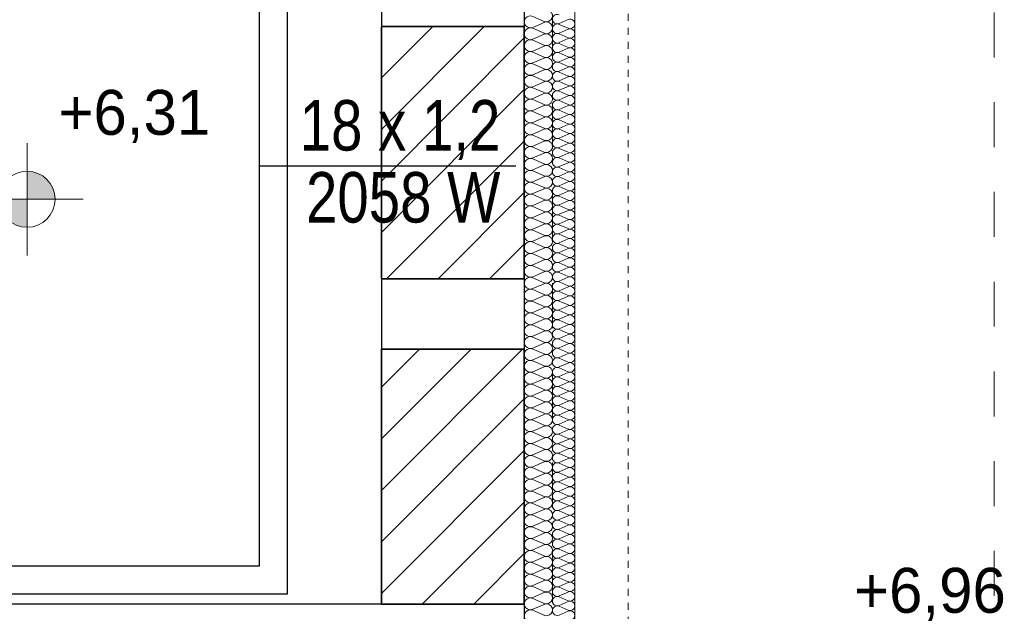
# Model space of a CAD drawing. Extents: x -440864 to -355682, y 13652 to 155872.
# Tile 162 of 179: x -416495 to -412983, y 101160 to 103269. Entities that reach past the tile are written whole.
import ezdxf
from ezdxf.lldxf.tags import DXFTag

# ---------------------------------------------------------------- set-up
doc = ezdxf.new("R2010")
doc.units = 0
doc.header["$MEASUREMENT"] = 0
doc.linetypes.add('Hidden Line', pattern=[50, 25, -25])
doc.linetypes.add('Przerywana', pattern=[320, 160, -160])
for name, color, linetype in [('#podkład', 252, 'Continuous'), ('Arch ocieplenie', 252, 'Continuous'), ('Arch zmurowania', 252, 'Continuous'), ('INWENT RZĘDNE', 252, 'Continuous'), ('IS_Opisy_działek_Therm', 7, 'SOLID'), ('IS_Powrót', 5, 'DASH'), ('IS_Zasilanie', 1, 'SOLID')]:
    doc.layers.add(name, color=color, linetype=linetype)
for name, color, linetype, lineweight in [('Arch ocieplenie_Nr_Pióra__44', 252, 'Continuous', 13), ('Arch wykończenie_Nr_Pióra__3', 252, 'Continuous', 18), ('Arch zmurowania_Nr_Pióra__21', 252, 'Continuous', 9), ('Arch zmurowania_Nr_Pióra__27', 252, 'Continuous', 35), ('INWENT DACH_Nr_Pióra__21', 252, 'Continuous', 9), ('INWENT OPISY_Nr_Pióra__21', 252, 'Continuous', 9), ('INWENT RZĘDNE_Nr_Pióra__21', 252, 'Continuous', 9), ('INWENT.ŚCIANY_Nr_Pióra__1', 252, 'Continuous', 25), ('INWENT.ŚCIANY_Nr_Pióra__2', 252, 'Continuous', 13), ('INWENT.ŚCIANY_Nr_Pióra__21', 252, 'Continuous', 9)]:
    doc.layers.add(name, color=color, linetype=linetype, lineweight=lineweight)
doc.styles.add('GENERATED_STYLE_2', font='txt')
doc.styles.get("Standard").update_dxf_attribs({"font": 'arial.ttf', "width": 0.8, "bigfont": 'BIGFONT.SHX'})
tags = doc.linetypes.add('DASH', pattern=[15, 10, -5]).pattern_tags.tags
tags[6:7] = [DXFTag(74, 4), DXFTag(75, 0), DXFTag(340, '0'), DXFTag(46, 0.0), DXFTag(50, 0.0), DXFTag(44, 0.0), DXFTag(45, 0.0)]
tags[4:5] = [DXFTag(74, 4), DXFTag(75, 0), DXFTag(340, '0'), DXFTag(46, 0.0), DXFTag(50, 0.0), DXFTag(44, 0.0), DXFTag(45, 0.0)]
tags = doc.linetypes.add('SOLID', pattern=[10, 10, 0]).pattern_tags.tags
tags[6:7] = [DXFTag(74, 4), DXFTag(75, 0), DXFTag(340, '0'), DXFTag(46, 0.0), DXFTag(50, 0.0), DXFTag(44, 0.0), DXFTag(45, 0.0)]
tags[4:5] = [DXFTag(74, 4), DXFTag(75, 0), DXFTag(340, '0'), DXFTag(46, 0.0), DXFTag(50, 0.0), DXFTag(44, 0.0), DXFTag(45, 0.0)]
pattern_1 = [(45, (0, 0), (-91.92388, 91.92388), [])]

# ---------------------------------------------------------------- blocks, each defined once
blk = doc.blocks.new('Izolacja cieplna 14_215', base_point=(-414694.9, 106877.6))
at = {"layer": 'Arch ocieplenie_Nr_Pióra__44', "linetype": 'Continuous'}
for p, q in [((-414665.1, 105118.4), (-414624.7, 105100.8)), ((-414624.7, 105097.3), (-414665.1, 105079.6)), ((-414665.1, 105076.1), (-414624.7, 105058.5)), ((-414624.7, 105054.9), (-414665.1, 105037.3)), ((-414665.1, 105033.7), (-414624.7, 105016.1)), ((-414624.7, 105012.6), (-414665.1, 104995)), ((-414665.1, 104991.4), (-414624.7, 104973.8)), ((-414624.7, 104970.2), (-414665.1, 104952.6)), ((-414665.1, 104949), (-414624.7, 104931.4)), ((-414624.7, 104927.9), (-414665.1, 104910.3)), ((-414665.1, 104906.7), (-414624.7, 104889.1)), ((-414624.7, 104885.5), (-414665.1, 104867.9)), ((-414665.1, 104864.4), (-414624.7, 104846.7)), ((-414624.7, 104843.2), (-414665.1, 104825.6)), ((-414665.1, 104822), (-414624.7, 104804.4)), ((-414624.7, 104800.8), (-414665.1, 104783.2)), ((-414665.1, 104779.7), (-414624.7, 104762)), ((-414624.7, 104758.5), (-414665.1, 104740.9)), ((-414665.1, 104737.3), (-414624.7, 104719.7)), ((-414624.7, 104716.1), (-414665.1, 104698.5)), ((-414665.1, 104695), (-414624.7, 104677.3)), ((-414624.7, 104673.8), (-414665.1, 104656.2)), ((-414665.1, 104652.6), (-414624.7, 104635)), ((-414624.7, 104631.4), (-414665.1, 104613.8)), ((-414665.1, 104610.3), (-414624.7, 104592.7)), ((-414624.7, 104589.1), (-414665.1, 104571.5)), ((-414665.1, 104567.9), (-414624.7, 104550.3)), ((-414624.7, 104546.8), (-414665.1, 104529.1)), ((-414665.1, 104525.6), (-414624.7, 104508)), ((-414624.7, 104504.4), (-414665.1, 104486.8)), ((-414665.1, 104483.2), (-414624.7, 104465.6)), ((-414624.7, 104462.1), (-414665.1, 104444.4)), ((-414665.1, 104440.9), (-414624.7, 104423.3)), ((-414624.7, 104419.7), (-414665.1, 104402.1)), ((-414665.1, 104398.5), (-414624.7, 104380.9)), ((-414624.7, 104377.4), (-414665.1, 104359.7)), ((-414665.1, 104356.2), (-414624.7, 104338.6)), ((-414624.7, 104335), (-414665.1, 104317.4)), ((-414665.1, 104313.8), (-414624.7, 104296.2)), ((-414624.7, 104292.7), (-414665.1, 104275.1)), ((-414665.1, 104271.5), (-414624.7, 104253.9)), ((-414624.7, 104250.3), (-414665.1, 104232.7)), ((-414665.1, 104229.1), (-414624.7, 104211.5)), ((-414624.7, 104208), (-414665.1, 104190.4)), ((-414665.1, 104186.8), (-414624.7, 104169.2)), ((-414624.7, 104165.6), (-414665.1, 104148)), ((-414665.1, 104144.5), (-414624.7, 104126.8)), ((-414624.7, 104123.3), (-414665.1, 104105.7)), ((-414665.1, 104102.1), (-414624.7, 104084.5)), ((-414624.7, 104080.9), (-414665.1, 104063.3)), ((-414665.1, 104059.8), (-414624.7, 104042.1)), ((-414624.7, 104038.6), (-414665.1, 104021)), ((-414665.1, 104017.4), (-414624.7, 103999.8)), ((-414624.7, 103996.2), (-414665.1, 103978.6)), ((-414665.1, 103975.1), (-414624.7, 103957.5)), ((-414624.7, 103953.9), (-414665.1, 103936.3)), ((-414665.1, 103932.7), (-414624.7, 103915.1)), ((-414624.7, 103911.5), (-414665.1, 103893.9)), ((-414665.1, 103890.4), (-414624.7, 103872.8)), ((-414624.7, 103869.2), (-414665.1, 103851.6)), ((-414665.1, 103848), (-414624.7, 103830.4)), ((-414624.7, 103826.9), (-414665.1, 103809.2)), ((-414665.1, 103805.7), (-414624.7, 103788.1)), ((-414624.7, 103784.5), (-414665.1, 103766.9)), ((-414665.1, 103763.3), (-414624.7, 103745.7)), ((-414624.7, 103742.2), (-414665.1, 103724.5)), ((-414665.1, 103721), (-414624.7, 103703.4)), ((-414624.7, 103699.8), (-414665.1, 103682.2)), ((-414665.1, 103678.6), (-414624.7, 103661)), ((-414624.7, 103657.5), (-414665.1, 103639.8)), ((-414665.1, 103636.3), (-414624.7, 103618.7)), ((-414624.7, 103615.1), (-414665.1, 103597.5)), ((-414665.1, 103593.9), (-414624.7, 103576.3)), ((-414624.7, 103572.8), (-414665.1, 103555.2)), ((-414665.1, 103551.6), (-414624.7, 103534)), ((-414624.7, 103530.4), (-414665.1, 103512.8)), ((-414665.1, 103509.3), (-414624.7, 103491.6)), ((-414624.7, 103488.1), (-414665.1, 103470.5)), ((-414665.1, 103466.9), (-414624.7, 103449.3)), ((-414624.7, 103445.7), (-414665.1, 103428.1)), ((-414665.1, 103424.6), (-414624.7, 103406.9)), ((-414624.7, 103403.4), (-414665.1, 103385.8)), ((-414665.1, 103382.2), (-414624.7, 103364.6)), ((-414624.7, 103361), (-414665.1, 103343.4)), ((-414665.1, 103339.9), (-414624.7, 103322.2)), ((-414624.7, 103318.7), (-414665.1, 103301.1)), ((-414665.1, 103297.5), (-414624.7, 103279.9)), ((-414624.7, 103276.3), (-414665.1, 103258.7)), ((-414665.1, 103255.2), (-414624.7, 103237.6)), ((-414624.7, 103234), (-414665.1, 103216.4)), ((-414665.1, 103212.8), (-414624.7, 103195.2)), ((-414624.7, 103191.6), (-414665.1, 103174)), ((-414665.1, 103170.5), (-414624.7, 103152.9)), ((-414624.7, 103149.3), (-414665.1, 103131.7)), ((-414665.1, 103128.1), (-414624.7, 103110.5)), ((-414624.7, 103107), (-414665.1, 103089.3)), ((-414665.1, 103085.8), (-414624.7, 103068.2)), ((-414624.7, 103064.6), (-414665.1, 103047)), ((-414665.1, 103043.4), (-414624.7, 103025.8)), ((-414624.7, 103022.3), (-414665.1, 103004.6)), ((-414665.1, 103001.1), (-414624.7, 102983.5))]:
    blk.add_line(p, q, dxfattribs=at)
for centre, start_param, end_param in [((-414616.2, 105120.2), 4.299595, 8.266775), ((-414673.7, 105099), 1.158004, 5.125183), ((-414673.7, 105056.7), 1.158004, 5.125183), ((-414616.2, 105077.9), 4.299595, 8.266775), ((-414673.7, 105014.3), 1.158004, 5.125183), ((-414616.2, 105035.5), 4.299595, 8.266775), ((-414616.2, 104993.2), 4.299595, 8.266775), ((-414673.7, 104972), 1.158004, 5.125183), ((-414616.2, 104950.8), 4.299595, 8.266775), ((-414673.7, 104929.7), 1.158004, 5.125183), ((-414673.7, 104887.3), 1.158004, 5.125183), ((-414616.2, 104908.5), 4.299595, 8.266775), ((-414673.7, 104845), 1.158004, 5.125183), ((-414616.2, 104866.1), 4.299595, 8.266775), ((-414616.2, 104823.8), 4.299595, 8.266775), ((-414673.7, 104802.6), 1.158004, 5.125183), ((-414616.2, 104781.4), 4.299595, 8.266775), ((-414673.7, 104760.3), 1.158004, 5.125183), ((-414616.2, 104739.1), 4.299595, 8.266775), ((-414673.7, 104717.9), 1.158004, 5.125183), ((-414673.7, 104675.6), 1.158004, 5.125183), ((-414616.2, 104696.7), 4.299595, 8.266775), ((-414673.7, 104633.2), 1.158004, 5.125183), ((-414616.2, 104654.4), 4.299595, 8.266775), ((-414616.2, 104612.1), 4.299595, 8.266775), ((-414673.7, 104590.9), 1.158004, 5.125183), ((-414616.2, 104569.7), 4.299595, 8.266775), ((-414673.7, 104548.5), 1.158004, 5.125183), ((-414616.2, 104527.4), 4.299595, 8.266775), ((-414673.7, 104506.2), 1.158004, 5.125183), ((-414673.7, 104463.8), 1.158004, 5.125183), ((-414616.2, 104485), 4.299595, 8.266775), ((-414673.7, 104421.5), 1.158004, 5.125183), ((-414616.2, 104442.7), 4.299595, 8.266775), ((-414616.2, 104400.3), 4.299595, 8.266775), ((-414673.7, 104379.1), 1.158004, 5.125183), ((-414616.2, 104358), 4.299595, 8.266775), ((-414673.7, 104336.8), 1.158004, 5.125183), ((-414616.2, 104315.6), 4.299595, 8.266775), ((-414673.7, 104294.4), 1.158004, 5.125183), ((-414673.7, 104252.1), 1.158004, 5.125183), ((-414616.2, 104273.3), 4.299595, 8.266775), ((-414673.7, 104209.8), 1.158004, 5.125183), ((-414616.2, 104230.9), 4.299595, 8.266775), ((-414616.2, 104188.6), 4.299595, 8.266775), ((-414673.7, 104167.4), 1.158004, 5.125183), ((-414616.2, 104146.2), 4.299595, 8.266775), ((-414673.7, 104125.1), 1.158004, 5.125183), ((-414616.2, 104103.9), 4.299595, 8.266775), ((-414673.7, 104082.7), 1.158004, 5.125183), ((-414673.7, 104040.4), 1.158004, 5.125183), ((-414616.2, 104061.5), 4.299595, 8.266775), ((-414673.7, 103998), 1.158004, 5.125183), ((-414616.2, 104019.2), 4.299595, 8.266775), ((-414616.2, 103976.8), 4.299595, 8.266775), ((-414673.7, 103955.7), 1.158004, 5.125183), ((-414616.2, 103934.5), 4.299595, 8.266775), ((-414673.7, 103913.3), 1.158004, 5.125183), ((-414616.2, 103892.2), 4.299595, 8.266775), ((-414673.7, 103871), 1.158004, 5.125183), ((-414673.7, 103828.6), 1.158004, 5.125183), ((-414616.2, 103849.8), 4.299595, 8.266775), ((-414673.7, 103786.3), 1.158004, 5.125183), ((-414616.2, 103807.5), 4.299595, 8.266775), ((-414616.2, 103765.1), 4.299595, 8.266775), ((-414673.7, 103743.9), 1.158004, 5.125183), ((-414616.2, 103722.8), 4.299595, 8.266775), ((-414673.7, 103701.6), 1.158004, 5.125183), ((-414616.2, 103680.4), 4.299595, 8.266775), ((-414673.7, 103659.2), 1.158004, 5.125183), ((-414673.7, 103616.9), 1.158004, 5.125183), ((-414616.2, 103638.1), 4.299595, 8.266775), ((-414673.7, 103574.6), 1.158004, 5.125183), ((-414616.2, 103595.7), 4.299595, 8.266775), ((-414616.2, 103553.4), 4.299595, 8.266775), ((-414673.7, 103532.2), 1.158004, 5.125183), ((-414616.2, 103511), 4.299595, 8.266775), ((-414673.7, 103489.9), 1.158004, 5.125183), ((-414673.7, 103447.5), 1.158004, 5.125183), ((-414616.2, 103468.7), 4.299595, 8.266775), ((-414673.7, 103405.2), 1.158004, 5.125183), ((-414616.2, 103426.3), 4.299595, 8.266775), ((-414616.2, 103384), 4.299595, 8.266775), ((-414673.7, 103362.8), 1.158004, 5.125183), ((-414616.2, 103341.6), 4.299595, 8.266775), ((-414673.7, 103320.5), 1.158004, 5.125183), ((-414616.2, 103299.3), 4.299595, 8.266775), ((-414673.7, 103278.1), 1.158004, 5.125183), ((-414673.7, 103235.8), 1.158004, 5.125183), ((-414616.2, 103256.9), 4.299595, 8.266775), ((-414673.7, 103193.4), 1.158004, 5.125183), ((-414616.2, 103214.6), 4.299595, 8.266775), ((-414616.2, 103172.3), 4.299595, 8.266775), ((-414673.7, 103151.1), 1.158004, 5.125183), ((-414616.2, 103129.9), 4.299595, 8.266775), ((-414673.7, 103108.7), 1.158004, 5.125183), ((-414616.2, 103087.6), 4.299595, 8.266775), ((-414673.7, 103066.4), 1.158004, 5.125183), ((-414673.7, 103024), 1.158004, 5.125183), ((-414616.2, 103045.2), 4.299595, 8.266775), ((-414673.7, 102981.7), 1.158004, 5.125183), ((-414616.2, 103002.9), 4.299595, 8.266775)]:
    blk.add_ellipse(centre, major_axis=(21.3, 0), ratio=0.995564, start_param=start_param, end_param=end_param, dxfattribs=at)
blk = doc.blocks.new('Izolacja cieplna 14_216', base_point=(-414594.9, 106877.6))
at = {"layer": 'Arch ocieplenie_Nr_Pióra__44', "linetype": 'Continuous'}
for p, q in [((-414538.8, 105107.3), (-414571.1, 105093.2)), ((-414571.1, 105090.3), (-414538.8, 105076.2)), ((-414538.8, 105073.3), (-414571.1, 105059.2)), ((-414571.1, 105056.3), (-414538.8, 105042.2)), ((-414538.8, 105039.3), (-414571.1, 105025.1)), ((-414571.1, 105022.3), (-414538.8, 105008.1)), ((-414538.8, 105005.3), (-414571.1, 104991.1)), ((-414571.1, 104988.3), (-414538.8, 104974.1)), ((-414538.8, 104971.3), (-414571.1, 104957.1)), ((-414571.1, 104954.3), (-414538.8, 104940.1)), ((-414538.8, 104937.2), (-414571.1, 104923.1)), ((-414571.1, 104920.2), (-414538.8, 104906.1)), ((-414538.8, 104903.2), (-414571.1, 104889.1)), ((-414571.1, 104886.2), (-414538.8, 104872.1)), ((-414538.8, 104869.2), (-414571.1, 104855.1)), ((-414571.1, 104852.2), (-414538.8, 104838.1)), ((-414538.8, 104835.2), (-414571.1, 104821)), ((-414571.1, 104818.2), (-414538.8, 104804)), ((-414538.8, 104801.2), (-414571.1, 104787)), ((-414571.1, 104784.2), (-414538.8, 104770)), ((-414538.8, 104767.2), (-414571.1, 104753)), ((-414571.1, 104750.2), (-414538.8, 104736)), ((-414538.8, 104733.1), (-414571.1, 104719)), ((-414571.1, 104716.1), (-414538.8, 104702)), ((-414538.8, 104699.1), (-414571.1, 104685)), ((-414571.1, 104682.1), (-414538.8, 104668)), ((-414538.8, 104665.1), (-414571.1, 104651)), ((-414571.1, 104648.1), (-414538.8, 104634)), ((-414538.8, 104631.1), (-414571.1, 104616.9)), ((-414571.1, 104614.1), (-414538.8, 104599.9)), ((-414538.8, 104597.1), (-414571.1, 104582.9)), ((-414571.1, 104580.1), (-414538.8, 104565.9)), ((-414538.8, 104563.1), (-414571.1, 104548.9)), ((-414571.1, 104546.1), (-414538.8, 104531.9)), ((-414538.8, 104529.1), (-414571.1, 104514.9)), ((-414571.1, 104512), (-414538.8, 104497.9)), ((-414538.8, 104495), (-414571.1, 104480.9)), ((-414571.1, 104478), (-414538.8, 104463.9)), ((-414538.8, 104461), (-414571.1, 104446.9)), ((-414571.1, 104444), (-414538.8, 104429.9)), ((-414538.8, 104427), (-414571.1, 104412.9)), ((-414571.1, 104410), (-414538.8, 104395.8)), ((-414538.8, 104393), (-414571.1, 104378.8)), ((-414571.1, 104376), (-414538.8, 104361.8)), ((-414538.8, 104359), (-414571.1, 104344.8)), ((-414571.1, 104342), (-414538.8, 104327.8)), ((-414538.8, 104325), (-414571.1, 104310.8)), ((-414571.1, 104307.9), (-414538.8, 104293.8)), ((-414538.8, 104290.9), (-414571.1, 104276.8)), ((-414571.1, 104273.9), (-414538.8, 104259.8)), ((-414538.8, 104256.9), (-414571.1, 104242.8)), ((-414571.1, 104239.9), (-414538.8, 104225.8)), ((-414538.8, 104222.9), (-414571.1, 104208.8)), ((-414571.1, 104205.9), (-414538.8, 104191.7)), ((-414538.8, 104188.9), (-414571.1, 104174.7)), ((-414571.1, 104171.9), (-414538.8, 104157.7)), ((-414538.8, 104154.9), (-414571.1, 104140.7)), ((-414571.1, 104137.9), (-414538.8, 104123.7)), ((-414538.8, 104120.9), (-414571.1, 104106.7)), ((-414571.1, 104103.8), (-414538.8, 104089.7)), ((-414538.8, 104086.8), (-414571.1, 104072.7)), ((-414571.1, 104069.8), (-414538.8, 104055.7)), ((-414538.8, 104052.8), (-414571.1, 104038.7)), ((-414571.1, 104035.8), (-414538.8, 104021.7)), ((-414538.8, 104018.8), (-414571.1, 104004.7)), ((-414571.1, 104001.8), (-414538.8, 103987.6)), ((-414538.8, 103984.8), (-414571.1, 103970.6)), ((-414571.1, 103967.8), (-414538.8, 103953.6)), ((-414538.8, 103950.8), (-414571.1, 103936.6)), ((-414571.1, 103933.8), (-414538.8, 103919.6)), ((-414538.8, 103916.8), (-414571.1, 103902.6)), ((-414571.1, 103899.7), (-414538.8, 103885.6)), ((-414538.8, 103882.7), (-414571.1, 103868.6)), ((-414571.1, 103865.7), (-414538.8, 103851.6)), ((-414538.8, 103848.7), (-414571.1, 103834.6)), ((-414571.1, 103831.7), (-414538.8, 103817.6)), ((-414538.8, 103814.7), (-414571.1, 103800.6)), ((-414571.1, 103797.7), (-414538.8, 103783.5)), ((-414538.8, 103780.7), (-414571.1, 103766.5)), ((-414571.1, 103763.7), (-414538.8, 103749.5)), ((-414538.8, 103746.7), (-414571.1, 103732.5)), ((-414571.1, 103729.7), (-414538.8, 103715.5)), ((-414538.8, 103712.7), (-414571.1, 103698.5)), ((-414571.1, 103695.7), (-414538.8, 103681.5)), ((-414538.8, 103678.6), (-414571.1, 103664.5)), ((-414571.1, 103661.6), (-414538.8, 103647.5)), ((-414538.8, 103644.6), (-414571.1, 103630.5)), ((-414571.1, 103627.6), (-414538.8, 103613.5)), ((-414538.8, 103610.6), (-414571.1, 103596.5)), ((-414571.1, 103593.6), (-414538.8, 103579.5)), ((-414538.8, 103576.6), (-414571.1, 103562.4)), ((-414571.1, 103559.6), (-414538.8, 103545.4)), ((-414538.8, 103542.6), (-414571.1, 103528.4)), ((-414571.1, 103525.6), (-414538.8, 103511.4)), ((-414538.8, 103508.6), (-414571.1, 103494.4)), ((-414571.1, 103491.6), (-414538.8, 103477.4)), ((-414538.8, 103474.5), (-414571.1, 103460.4)), ((-414571.1, 103457.5), (-414538.8, 103443.4)), ((-414538.8, 103440.5), (-414571.1, 103426.4)), ((-414571.1, 103423.5), (-414538.8, 103409.4)), ((-414538.8, 103406.5), (-414571.1, 103392.4)), ((-414571.1, 103389.5), (-414538.8, 103375.4)), ((-414538.8, 103372.5), (-414571.1, 103358.3)), ((-414571.1, 103355.5), (-414538.8, 103341.3)), ((-414538.8, 103338.5), (-414571.1, 103324.3)), ((-414571.1, 103321.5), (-414538.8, 103307.3)), ((-414538.8, 103304.5), (-414571.1, 103290.3)), ((-414571.1, 103287.5), (-414538.8, 103273.3)), ((-414538.8, 103270.4), (-414571.1, 103256.3)), ((-414571.1, 103253.4), (-414538.8, 103239.3)), ((-414538.8, 103236.4), (-414571.1, 103222.3)), ((-414571.1, 103219.4), (-414538.8, 103205.3)), ((-414538.8, 103202.4), (-414571.1, 103188.3)), ((-414571.1, 103185.4), (-414538.8, 103171.3)), ((-414538.8, 103168.4), (-414571.1, 103154.2)), ((-414571.1, 103151.4), (-414538.8, 103137.2)), ((-414538.8, 103134.4), (-414571.1, 103120.2)), ((-414571.1, 103117.4), (-414538.8, 103103.2)), ((-414538.8, 103100.4), (-414571.1, 103086.2)), ((-414571.1, 103083.4), (-414538.8, 103069.2)), ((-414538.8, 103066.3), (-414571.1, 103052.2)), ((-414571.1, 103049.3), (-414538.8, 103035.2)), ((-414538.8, 103032.3), (-414571.1, 103018.2)), ((-414571.1, 103015.3), (-414538.8, 103001.2)), ((-414538.8, 102998.3), (-414571.1, 102984.2))]:
    blk.add_line(p, q, dxfattribs=at)
for centre, start_param, end_param in [((-414577.9, 105108.8), 1.158004, 5.125183), ((-414532, 105091.8), 4.299595, 8.266775), ((-414577.9, 105074.7), 1.158004, 5.125183), ((-414532, 105057.7), 4.299595, 8.266775), ((-414577.9, 105040.7), 1.158004, 5.125183), ((-414532, 105023.7), 4.299595, 8.266775), ((-414577.9, 105006.7), 1.158004, 5.125183), ((-414532, 104989.7), 4.299595, 8.266775), ((-414577.9, 104972.7), 1.158004, 5.125183), ((-414532, 104955.7), 4.299595, 8.266775), ((-414577.9, 104938.7), 1.158004, 5.125183), ((-414532, 104921.7), 4.299595, 8.266775), ((-414577.9, 104904.7), 1.158004, 5.125183), ((-414532, 104887.7), 4.299595, 8.266775), ((-414577.9, 104870.6), 1.158004, 5.125183), ((-414532, 104853.6), 4.299595, 8.266775), ((-414577.9, 104836.6), 1.158004, 5.125183), ((-414532, 104819.6), 4.299595, 8.266775), ((-414577.9, 104802.6), 1.158004, 5.125183), ((-414532, 104785.6), 4.299595, 8.266775), ((-414577.9, 104768.6), 1.158004, 5.125183), ((-414532, 104751.6), 4.299595, 8.266775), ((-414577.9, 104734.6), 1.158004, 5.125183), ((-414532, 104717.6), 4.299595, 8.266775), ((-414577.9, 104700.6), 1.158004, 5.125183), ((-414532, 104683.6), 4.299595, 8.266775), ((-414577.9, 104666.5), 1.158004, 5.125183), ((-414577.9, 104632.5), 1.158004, 5.125183), ((-414532, 104649.5), 4.299595, 8.266775), ((-414577.9, 104598.5), 1.158004, 5.125183), ((-414532, 104615.5), 4.299595, 8.266775), ((-414577.9, 104564.5), 1.158004, 5.125183), ((-414532, 104581.5), 4.299595, 8.266775), ((-414577.9, 104530.5), 1.158004, 5.125183), ((-414532, 104547.5), 4.299595, 8.266775), ((-414577.9, 104496.5), 1.158004, 5.125183), ((-414532, 104513.5), 4.299595, 8.266775), ((-414577.9, 104462.4), 1.158004, 5.125183), ((-414532, 104479.5), 4.299595, 8.266775), ((-414577.9, 104428.4), 1.158004, 5.125183), ((-414532, 104445.4), 4.299595, 8.266775), ((-414577.9, 104394.4), 1.158004, 5.125183), ((-414532, 104411.4), 4.299595, 8.266775), ((-414577.9, 104360.4), 1.158004, 5.125183), ((-414532, 104377.4), 4.299595, 8.266775), ((-414577.9, 104326.4), 1.158004, 5.125183), ((-414532, 104343.4), 4.299595, 8.266775), ((-414577.9, 104292.4), 1.158004, 5.125183), ((-414532, 104309.4), 4.299595, 8.266775), ((-414577.9, 104258.3), 1.158004, 5.125183), ((-414532, 104275.4), 4.299595, 8.266775), ((-414577.9, 104224.3), 1.158004, 5.125183), ((-414532, 104241.3), 4.299595, 8.266775), ((-414577.9, 104190.3), 1.158004, 5.125183), ((-414532, 104207.3), 4.299595, 8.266775), ((-414577.9, 104156.3), 1.158004, 5.125183), ((-414532, 104173.3), 4.299595, 8.266775), ((-414577.9, 104122.3), 1.158004, 5.125183), ((-414532, 104139.3), 4.299595, 8.266775), ((-414577.9, 104088.3), 1.158004, 5.125183), ((-414532, 104105.3), 4.299595, 8.266775), ((-414532, 104071.3), 4.299595, 8.266775), ((-414577.9, 104054.3), 1.158004, 5.125183), ((-414532, 104037.2), 4.299595, 8.266775), ((-414577.9, 104020.2), 1.158004, 5.125183), ((-414532, 104003.2), 4.299595, 8.266775), ((-414577.9, 103986.2), 1.158004, 5.125183), ((-414532, 103969.2), 4.299595, 8.266775), ((-414577.9, 103952.2), 1.158004, 5.125183), ((-414532, 103935.2), 4.299595, 8.266775), ((-414577.9, 103918.2), 1.158004, 5.125183), ((-414532, 103901.2), 4.299595, 8.266775), ((-414577.9, 103884.2), 1.158004, 5.125183), ((-414532, 103867.2), 4.299595, 8.266775), ((-414577.9, 103850.2), 1.158004, 5.125183), ((-414532, 103833.1), 4.299595, 8.266775), ((-414577.9, 103816.1), 1.158004, 5.125183), ((-414532, 103799.1), 4.299595, 8.266775), ((-414577.9, 103782.1), 1.158004, 5.125183), ((-414532, 103765.1), 4.299595, 8.266775), ((-414577.9, 103748.1), 1.158004, 5.125183), ((-414532, 103731.1), 4.299595, 8.266775), ((-414577.9, 103714.1), 1.158004, 5.125183), ((-414532, 103697.1), 4.299595, 8.266775), ((-414577.9, 103680.1), 1.158004, 5.125183), ((-414532, 103663.1), 4.299595, 8.266775), ((-414577.9, 103646.1), 1.158004, 5.125183), ((-414532, 103629), 4.299595, 8.266775), ((-414577.9, 103612), 1.158004, 5.125183), ((-414532, 103595), 4.299595, 8.266775), ((-414577.9, 103578), 1.158004, 5.125183), ((-414577.9, 103544), 1.158004, 5.125183), ((-414532, 103561), 4.299595, 8.266775), ((-414577.9, 103510), 1.158004, 5.125183), ((-414532, 103527), 4.299595, 8.266775), ((-414577.9, 103476), 1.158004, 5.125183), ((-414532, 103493), 4.299595, 8.266775), ((-414577.9, 103442), 1.158004, 5.125183), ((-414532, 103459), 4.299595, 8.266775), ((-414577.9, 103407.9), 1.158004, 5.125183), ((-414532, 103424.9), 4.299595, 8.266775), ((-414577.9, 103373.9), 1.158004, 5.125183), ((-414532, 103390.9), 4.299595, 8.266775), ((-414577.9, 103339.9), 1.158004, 5.125183), ((-414532, 103356.9), 4.299595, 8.266775), ((-414577.9, 103305.9), 1.158004, 5.125183), ((-414532, 103322.9), 4.299595, 8.266775), ((-414577.9, 103271.9), 1.158004, 5.125183), ((-414532, 103288.9), 4.299595, 8.266775), ((-414577.9, 103237.9), 1.158004, 5.125183), ((-414532, 103254.9), 4.299595, 8.266775), ((-414577.9, 103203.8), 1.158004, 5.125183), ((-414532, 103220.8), 4.299595, 8.266775), ((-414577.9, 103169.8), 1.158004, 5.125183), ((-414532, 103186.8), 4.299595, 8.266775), ((-414577.9, 103135.8), 1.158004, 5.125183), ((-414532, 103152.8), 4.299595, 8.266775), ((-414577.9, 103101.8), 1.158004, 5.125183), ((-414532, 103118.8), 4.299595, 8.266775), ((-414577.9, 103067.8), 1.158004, 5.125183), ((-414532, 103084.8), 4.299595, 8.266775), ((-414577.9, 103033.8), 1.158004, 5.125183), ((-414532, 103050.8), 4.299595, 8.266775), ((-414577.9, 102999.7), 1.158004, 5.125183), ((-414532, 103016.8), 4.299595, 8.266775), ((-414532, 102982.7), 4.299595, 8.266775)]:
    blk.add_ellipse(centre, major_axis=(17, 0), ratio=0.999637, start_param=start_param, end_param=end_param, dxfattribs=at)
blk = doc.blocks.new('Ściana_13', base_point=(-415204.9, 105082.6))
at = {"layer": 'Arch zmurowania_Nr_Pióra__21', "linetype": 'Continuous'}
h = blk.add_hatch(dxfattribs=at)
h.set_pattern_fill('Common_Brick', color=256, style=0, pattern_type=2)
h.set_pattern_definition(pattern_1)
h.paths.add_polyline_path([(-415204.9, 105082.6), (-415204.9, 104182.6), (-414694.9, 104182.6), (-414694.9, 105082.6)], flags=0)
at = {"layer": 'Arch zmurowania_Nr_Pióra__27', "linetype": 'Continuous'}
for p, q in [((-415204.9, 105082.6), (-415204.9, 104182.6)), ((-414694.9, 105082.6), (-415204.9, 105082.6)), ((-414694.9, 104182.6), (-414694.9, 105082.6)), ((-415204.9, 104182.6), (-414694.9, 104182.6))]:
    blk.add_line(p, q, dxfattribs=at)
blk = doc.blocks.new('Ściana_14', base_point=(-415204.9, 103932.6))
at = {"layer": 'Arch zmurowania_Nr_Pióra__21', "linetype": 'Continuous'}
h = blk.add_hatch(dxfattribs=at)
h.set_pattern_fill('Common_Brick', color=256, style=0, pattern_type=2)
h.set_pattern_definition(pattern_1)
h.paths.add_polyline_path([(-415204.9, 103932.6), (-415204.9, 103022.6), (-414694.9, 103022.6), (-414694.9, 103932.6)], flags=0)
at = {"layer": 'Arch zmurowania_Nr_Pióra__27', "linetype": 'Continuous'}
for p, q in [((-415204.9, 103932.6), (-415204.9, 103022.6)), ((-414694.9, 103932.6), (-415204.9, 103932.6)), ((-414694.9, 103022.6), (-414694.9, 103932.6)), ((-415204.9, 103022.6), (-414694.9, 103022.6))]:
    blk.add_line(p, q, dxfattribs=at)
blk = doc.blocks.new('Koty wysokościowe_29', base_point=(-416468.4, 104466.8))
at = {"layer": 'INWENT RZĘDNE_Nr_Pióra__21', "linetype": 'Continuous'}
for points in [[(-416468.4, 104466.8), (-416368.4, 104466.8), (-416376, 104505.1), (-416397.7, 104537.5), (-416430.1, 104559.2), (-416468.4, 104566.8)], [(-416468.4, 104466.8), (-416568.4, 104466.8), (-416560.8, 104428.5), (-416539.1, 104396.1), (-416506.7, 104374.4), (-416468.4, 104366.8)]]:
    blk.add_hatch(color=256, dxfattribs=at).paths.add_polyline_path(points, flags=0)
for p, q in [((-416468.4, 104266.8), (-416468.4, 104666.8)), ((-416668.4, 104466.8), (-416268.4, 104466.8))]:
    blk.add_line(p, q, dxfattribs=at)
blk.add_circle((-416468.4, 104466.8), 100, dxfattribs=at)
at = {"layer": 'INWENT RZĘDNE_Nr_Pióra__21', "insert": (-416356.6, 104666.8), "char_height": 160, "attachment_point": 7, "style": 'GENERATED_STYLE_2'}
blk.add_mtext('{+6,31}', dxfattribs=at)
blk = doc.blocks.new('Koty wysokościowe_34', base_point=(-413630.6, 102762.6))
at = {"layer": 'INWENT RZĘDNE_Nr_Pióra__21', "linetype": 'Continuous'}
for points in [[(-413630.6, 102762.6), (-413530.6, 102762.6), (-413538.2, 102800.9), (-413559.9, 102833.3), (-413592.4, 102855), (-413630.6, 102862.6)], [(-413630.6, 102762.6), (-413730.6, 102762.6), (-413723, 102724.3), (-413701.3, 102691.9), (-413668.9, 102670.2), (-413630.6, 102662.6)]]:
    blk.add_hatch(color=256, dxfattribs=at).paths.add_polyline_path(points, flags=0)
for p, q in [((-413630.6, 102562.6), (-413630.6, 102962.6)), ((-413830.6, 102762.6), (-413430.6, 102762.6))]:
    blk.add_line(p, q, dxfattribs=at)
blk.add_circle((-413630.6, 102762.6), 100, dxfattribs=at)
at = {"layer": 'INWENT RZĘDNE_Nr_Pióra__21', "insert": (-413518.9, 102962.6), "char_height": 160, "attachment_point": 7, "style": 'GENERATED_STYLE_2'}
blk.add_mtext('{+6,96}', dxfattribs=at)
blk = doc.blocks.new('poddasze')
at = {"layer": 'Arch wykończenie_Nr_Pióra__3', "color": 252, "linetype": 'Continuous'}
blk.add_line((-414514.9, 91140.1), (-414514.9, 86890.1), dxfattribs=at)
at = {"layer": 'INWENT DACH_Nr_Pióra__21', "color": 252, "linetype": 'Hidden Line'}
blk.add_line((-414324.9, 81165.1), (-414324.9, 89495), dxfattribs=at)
at = {"layer": 'INWENT OPISY_Nr_Pióra__21', "color": 252, "linetype": 'Przerywana'}
blk.add_line((-413019.4, 76335.1), (-413019.4, 91715.1), dxfattribs=at)
at = {"layer": 'INWENT.ŚCIANY_Nr_Pióra__1', "color": 252, "linetype": 'Continuous'}
for p, q in [((-415204.9, 91255.1), (-415204.9, 89245.1)), ((-414694.9, 91255.1), (-414694.9, 89245.1)), ((-415204.9, 89245.1), (-414694.9, 89245.1)), ((-415204.9, 88345.1), (-414694.9, 88345.1)), ((-415204.9, 88345.1), (-415204.9, 88095.1)), ((-414694.9, 88345.1), (-414694.9, 88095.1)), ((-415204.9, 88095.1), (-414694.9, 88095.1)), ((-415204.9, 87185.1), (-418574.9, 87185.1)), ((-415204.9, 87185.1), (-414694.9, 87185.1)), ((-414694.9, 87185.1), (-414694.9, 86905.1))]:
    blk.add_line(p, q, dxfattribs=at)
at = {"layer": 'INWENT.ŚCIANY_Nr_Pióra__2', "color": 252, "linetype": 'Przerywana'}
blk.add_line((-414594.9, 86890.1), (-414594.9, 91415.1), dxfattribs=at)
at = {"layer": 'INWENT.ŚCIANY_Nr_Pióra__21', "color": 252, "linetype": 'Continuous'}
for p, q in [((-415204.9, 89245.1), (-415204.9, 88345.1)), ((-415204.9, 88095.1), (-415204.9, 87185.1))]:
    blk.add_line(p, q, dxfattribs=at)
at = {"layer": 'Arch ocieplenie', "color": 252, "linetype": 'Continuous', "lineweight": 13}
for name, p in [('Izolacja cieplna 14_215', (-414694.9, 91040.1)), ('Izolacja cieplna 14_216', (-414594.9, 91040.1))]:
    blk.add_blockref(name, p, dxfattribs=at)
at = {"layer": 'Arch zmurowania', "color": 252}
for name, p in [('Ściana_13', (-415204.9, 89245.1)), ('Ściana_14', (-415204.9, 88095.1))]:
    blk.add_blockref(name, p, dxfattribs=at)
at = {"layer": 'INWENT RZĘDNE', "color": 252}
for name, p in [('Koty wysokościowe_29', (-416468.4, 88629.2)), ('Koty wysokościowe_34', (-413630.6, 86925.1))]:
    blk.add_blockref(name, p, dxfattribs=at)

msp = doc.modelspace()

# ---------------------------------------------------------------- block references
at = {"layer": '#podkład', "color": 3, "lineweight": 50}
msp.add_blockref('poddasze', (0, 14000), dxfattribs=at)

# ---------------------------------------------------------------- next in the draw order: linework, layer by layer
at = {"layer": 'IS_Opisy_działek_Therm', "ltscale": 10}
msp.add_line((-414725.4, 102747.7), (-415640.4, 102747.7), dxfattribs=at)
at = {"layer": 'IS_Powrót', "lineweight": 30, "ltscale": 10}
for p, q in [((-415540.4, 104274.4), (-415540.4, 101220.9)), ((-415540.4, 101220.9), (-417831.5, 101220.9))]:
    msp.add_line(p, q, dxfattribs=at)
at = {"layer": 'IS_Zasilanie', "lineweight": 30, "ltscale": 10}
for p, q in [((-415640.4, 104174.4), (-415640.4, 101320.9)), ((-415640.4, 101320.9), (-417931.5, 101320.9))]:
    msp.add_line(p, q, dxfattribs=at)

# ---------------------------------------------------------------- next in the draw order: texts
at = {"layer": 'IS_Opisy_działek_Therm', "ltscale": 10, "char_height": 180}
for s, insert, attachment_point in [('\\fArial|b0|i0;18 x 1,2', (-414780.4, 102769.3), 9), ('\\fArial|b0|i0;2058 W', (-414780.4, 102726.1), 3)]:
    msp.add_mtext(s, dxfattribs=dict(at, insert=insert, attachment_point=attachment_point))

doc.saveas('drawing.dxf')
